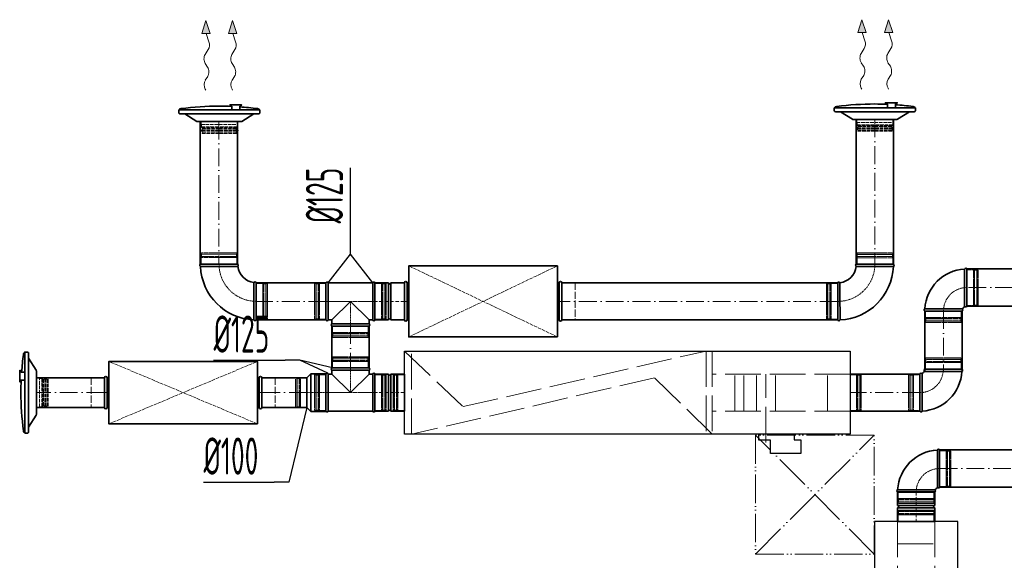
# Model space of a CAD drawing. Header units: millimetres. Extents: x 7400 to 85045, y 24168 to 123018.
# Tile 14 of 79: x 49070 to 52384, y 27292 to 29111. Entities that reach past the tile are written whole.
import ezdxf

# ---------------------------------------------------------------- set-up
doc = ezdxf.new("R2010")
doc.units = ezdxf.units.MM
for name, pattern in [('ACAD_ISO02W100', [15, 12, -3]), ('ACAD_ISO05W100', [33, 24, -3, 0, -3, 0, -3]), ('ACAD_ISO10W100', [18, 12, -3, 0, -3]), ('phl_thick', [0])]:
    doc.linetypes.add(name, pattern=pattern)
for name, color, linetype, lineweight in [('VZT_01 SUP (PŘÍVOD) - OBRYS', 5, 'Continuous', 35), ('VZT_02 SUP (PŘÍVOD) - OSA', 5, 'ACAD_ISO10W100', 5), ('VZT_05 ETA (ODVOD) - OBRYS', 6, 'Continuous', 35), ('VZT_06 ETA (ODVOD) - OSA', 6, 'ACAD_ISO10W100', 5), ('VZT_21 ZAŘÍZENÍ - OBRYS', 1, 'Continuous', 30), ('VZT_22 ZAŘÍZENÍ - DETAIL', 8, 'Continuous', 5), ('VZT_30 DISTRIBUČNÍ PRVKY - OBRYS', 1, 'Continuous', 35), ('VZT_35 TLUMIČE HLUKU - OBRYS', 1, 'Continuous', 35), ('VZT_36 TLUMIČE HLUKU - OSA', 1, 'ACAD_ISO10W100', 5), ('VZT_37 TLUMIČE HLUKU - DETAIL', 8, 'ACAD_ISO02W100', 5), ('VZT_60_KOTY - DIMENZE', 7, 'Continuous', 5), ('VZT_POŽADAVKY NA STAVBU - PODHLEDY', 4, 'ACAD_ISO05W100', 5)]:
    doc.layers.add(name, color=color, linetype=linetype, lineweight=lineweight)
for name, color, linetype, lineweight, plot in [('VZT_03 SUP (PŘÍVOD) - NETISK', 8, 'ACAD_ISO02W100', 5, False), ('VZT_07 ETA (ODVOD) - NETISK', 8, 'ACAD_ISO02W100', 5, False), ('VZT_34 DISTRIBUČNÍ PRVKY - NETISK', 8, 'ACAD_ISO02W100', 5, False), ('VZT_39 TLUMIČE HLUKU - NETISK', 8, 'ACAD_ISO02W100', 5, False)]:
    doc.layers.add(name, color=color, linetype=linetype, lineweight=lineweight, plot=plot)
doc.styles.add('EVORA_125', font='isocp.shx', dxfattribs={"width": 0.6, "height": 125})

msp = doc.modelspace()

# ---------------------------------------------------------------- linework, layer by layer
at = {"color": 0, "lineweight": 13}
for p, q in [((49696.5, 29107.6), (49683.1, 29064.5)), ((49711, 29064.8), (49696.5, 29107.6)), ((49786.5, 29107.6), (49773.1, 29064.5)), ((49801, 29064.8), (49786.5, 29107.6)), ((51904.4, 29110.8), (51891, 29067.6)), ((51918.9, 29068), (51904.4, 29110.8)), ((51994.4, 29110.8), (51981, 29067.6)), ((52008.9, 29068), (51994.4, 29110.8)), ((49683.1, 29064.5), (49697, 29064.6)), ((49711, 29064.8), (49697, 29064.6)), ((49697, 29064.6), (49706.8, 29036)), ((49773.1, 29064.5), (49787, 29064.6)), ((49801, 29064.8), (49787, 29064.6)), ((49787, 29064.6), (49796.8, 29036)), ((51891, 29067.6), (51905, 29067.8)), ((51918.9, 29068), (51905, 29067.8)), ((51905, 29067.8), (51914.7, 29039.2)), ((51981, 29067.6), (51995, 29067.8)), ((52008.9, 29068), (51995, 29067.8)), ((51995, 29067.8), (52004.7, 29039.2)), ((49704.5, 29010.6), (49694.1, 28994.1)), ((49794.5, 29010.6), (49784.1, 28994.1)), ((51912.4, 29013.7), (51902, 28997.2)), ((52002.4, 29013.7), (51992, 28997.2)), ((51902.4, 28966.2), (51910.4, 28954.3)), ((51992.4, 28966.2), (52000.4, 28954.3)), ((49694.5, 28963.1), (49702.5, 28951.2)), ((49784.5, 28963.1), (49792.5, 28951.2)), ((49702.9, 28920.2), (49694.7, 28907.2)), ((49792.9, 28920.2), (49784.7, 28907.2)), ((51910.8, 28923.3), (51902.6, 28910.4)), ((52000.8, 28923.3), (51992.6, 28910.4))]:
    msp.add_line(p, q, dxfattribs=at)
at = {"lineweight": 13}
for p, q in [((49694.6, 28877.1), (49696.5, 28874)), ((49784.6, 28877.1), (49786.5, 28874)), ((51902.5, 28880.2), (51904.4, 28877.2)), ((51992.5, 28880.2), (51994.4, 28877.2))]:
    msp.add_line(p, q, dxfattribs=at)
at = {"color": 0, "lineweight": 13}
for centre, start_param, end_param in [((49695, 29026), 3.908129, 5.191299), ((49785, 29026), 3.908129, 5.191299), ((51902.9, 29029.1), 3.908129, 5.191299), ((51992.9, 29029.1), 3.908129, 5.191299), ((49703.6, 28978.7), 0.766537, 2.375056), ((49793.6, 28978.7), 0.766537, 2.375056), ((51911.5, 28981.9), 0.766537, 2.375056), ((52001.5, 28981.9), 0.766537, 2.375056), ((49693.4, 28935.6), 3.908129, 5.516649), ((49783.4, 28935.6), 3.908129, 5.516649), ((51901.3, 28938.7), 3.908129, 5.516649), ((51991.3, 28938.7), 3.908129, 5.516649), ((49704.3, 28891.9), 0.766537, 2.320574), ((49794.3, 28891.9), 0.766537, 2.320574), ((51912.2, 28895), 0.766537, 2.320574), ((52002.2, 28895), 0.766537, 2.320574)]:
    msp.add_ellipse(centre, major_axis=(-0.3, 21.5), ratio=0.625, start_param=start_param, end_param=end_param, dxfattribs=at)
for points in [[(49711, 29064.8), (49683.1, 29064.5), (49696.5, 29107.6)], [(49801, 29064.8), (49773.1, 29064.5), (49786.5, 29107.6)], [(51918.9, 29068), (51891, 29067.6), (51904.4, 29110.8)], [(52008.9, 29068), (51981, 29067.6), (51994.4, 29110.8)]]:
    msp.add_solid(points, dxfattribs=at)
at = {"layer": 'VZT_01 SUP (PŘÍVOD) - OBRYS'}
for p, q in [((49803.3, 28288.4), (49678.3, 28288.4)), ((51885.7, 28288), (52010.7, 28288)), ((52250.3, 28147), (52250.3, 28272)), ((52258, 28147), (52258, 28272)), ((49865.8, 28100.9), (49865.8, 28225.9)), ((50100.6, 28100.5), (50100.6, 28225.5)), ((50108.3, 28100.5), (50108.3, 28225.5)), ((50108.3, 28225.5), (50258, 28225.5)), ((50258, 28100.5), (50258, 28225.5)), ((50265.6, 28225.5), (50265.6, 28100.5)), ((50311.1, 28225.5), (50265.6, 28225.5)), ((50265.6, 28225.5), (50265.6, 28100.5)), ((50311.1, 28225.5), (50311.1, 28100.5)), ((50319.1, 28225.5), (50319.1, 28100.5)), ((50364.6, 28225.5), (50319.1, 28225.5)), ((50364.6, 28225.5), (50364.6, 28100.5)), ((51823.2, 28100.5), (51823.2, 28225.5)), ((50120.6, 28100.5), (50183.1, 28163)), ((50183.1, 28163), (50245.6, 28100.5)), ((52241.5, 28138.2), (52116.5, 28138.2)), ((52241.5, 28130.5), (52116.5, 28130.5)), ((50108.3, 28100.5), (50120.6, 28100.5)), ((50120.6, 28087.7), (50120.6, 28100.5)), ((50245.6, 28087.7), (50120.6, 28087.7)), ((50245.6, 28080), (50120.6, 28080)), ((50245.6, 28087.7), (50245.6, 28100.5)), ((50245.6, 28100.5), (50258, 28100.5)), ((50311.1, 28100.5), (50265.6, 28100.5)), ((50364.6, 28100.5), (50319.1, 28100.5)), ((50245.6, 27939), (50120.6, 27939)), ((50036.6, 27906), (50050.1, 27919.5)), ((50036.6, 27906), (50036.6, 27806)), ((50050.1, 27919.5), (50050.1, 27792.5)), ((50100.6, 27919.5), (50050.1, 27919.5)), ((50100.6, 27919.5), (50100.6, 27792.5)), ((50100.6, 27918.5), (50100.6, 27793.5)), ((50108.3, 27918.5), (50108.3, 27793.5)), ((50108.3, 27918.5), (50120.6, 27918.5)), ((50245.6, 27931.3), (50120.6, 27931.3)), ((50120.6, 27931.3), (50120.6, 27918.5)), ((50120.6, 27918.5), (50183.1, 27856)), ((50183.1, 27856), (50245.6, 27918.5)), ((50245.6, 27931.3), (50245.6, 27918.5)), ((50245.6, 27918.5), (50258, 27918.5)), ((50258, 27918.5), (50258, 27793.5)), ((50265.6, 27793.5), (50265.6, 27918.5)), ((50265.6, 27918.5), (50265.6, 27793.5)), ((50311.1, 27918.5), (50265.6, 27918.5)), ((50311.1, 27918.5), (50311.1, 27793.5)), ((50319.1, 27918.5), (50319.1, 27793.5)), ((50364.6, 27918.5), (50319.1, 27918.5)), ((50364.6, 27918.5), (50364.6, 27793.5)), ((52099.7, 27918.5), (52099.7, 27793.5)), ((52107.3, 27918.5), (52107.3, 27793.5)), ((52116.2, 27935), (52241.2, 27935)), ((52116.2, 27927.3), (52241.2, 27927.3)), ((50036.6, 27806), (50050.1, 27792.5)), ((50100.6, 27792.5), (50050.1, 27792.5)), ((50108.3, 27793.5), (50258, 27793.5)), ((50311.1, 27793.5), (50265.6, 27793.5)), ((50364.6, 27793.5), (50319.1, 27793.5))]:
    msp.add_line(p, q, dxfattribs=at)
for points in [[(49677.7, 28288.4), (49677.7, 28768)], [(49802.7, 28288.4), (49802.7, 28768)], [(51885.7, 28288), (51885.7, 28775.2)], [(52010.7, 28288), (52010.7, 28775.2)], [(52258, 28272), (54755.7, 28272)], [(49865.8, 28225.5), (50102.4, 28225.5)], [(50894.6, 28225.5), (51823.2, 28225.5)], [(52258, 28147), (54755.7, 28147)], [(52116.5, 27928.1), (52116.5, 28130.5)], [(52241.5, 27928.1), (52241.5, 28130.5)], [(49865.8, 28100.5), (50102.4, 28100.5)], [(50120.6, 27939), (50120.6, 28080)], [(50245.6, 27939), (50245.6, 28080)], [(50894.6, 28100.5), (51823.2, 28100.5)], [(49126, 27906), (49355, 27906)], [(49885, 27906), (50036.6, 27906)], [(51864.6, 27918.5), (52099.7, 27918.5)], [(49126, 27806), (49355, 27806)], [(49885, 27806), (50036.6, 27806)], [(51864.6, 27793.5), (52099.7, 27793.5)]]:
    msp.add_lwpolyline(points, dxfattribs=at)
for centre, radius, start, end in [((49680, 28284.5), 4.17, 113.4678, 248.8928), ((49865.8, 28288.4), 187.5, 182.3607, 267.6393), ((49801.6, 28284.5), 4.17, 300.2981, 66.5322), ((49865.8, 28288.4), 62.5, 186.8302, 263.1698), ((51823.2, 28288), 62.5, 276.8302, 353.1698), ((51823.2, 28288), 187.5, 272.3607, 357.6393), ((51887.3, 28284.2), 4.17, 113.4678, 239.7019), ((52009, 28284.2), 4.17, 291.1072, 66.5322), ((52258, 28130.5), 141.5, 93.1369, 176.8631), ((52254.1, 28270.4), 4.17, 23.4678, 159.6691), ((49862, 28224.2), 4.17, 23.4678, 149.7019), ((50104.5, 28223.8), 4.17, 23.4678, 156.5322), ((50261.8, 28223.8), 4.17, 23.4678, 156.5322), ((50315.1, 28225.5), 4, 180, 0), ((51827, 28223.8), 4.17, 30.2981, 156.5322), ((52118.1, 28134.3), 4.17, 110.3309, 246.5322), ((52239.8, 28134.3), 4.17, 293.4678, 66.5322), ((52258, 28130.5), 16.5, 113.8093, 156.1907), ((52254.1, 28148.7), 4.17, 203.4678, 336.5322), ((50315.1, 28100.5), 4, 0, 180), ((49862, 28102.5), 4.17, 201.1072, 336.5322), ((50104.5, 28102.2), 4.17, 203.4678, 336.5322), ((50122.3, 28083.8), 4.17, 113.4678, 246.5322), ((50244, 28083.8), 4.17, 293.4678, 66.5322), ((50261.8, 28102.2), 4.17, 203.4678, 336.5322), ((51827, 28102.2), 4.17, 203.4678, 338.8928), ((50122.3, 27935.2), 4.17, 113.4678, 246.5322), ((50244, 27935.2), 4.17, 293.4678, 66.5322), ((50104.5, 27916.8), 4.17, 23.4678, 156.5322), ((50261.8, 27916.8), 4.17, 23.4678, 156.5322), ((50315.1, 27918.5), 4, 180, 0), ((52103.5, 27916.8), 4.17, 23.4678, 156.5322), ((52099.7, 27935), 16.5, 293.8093, 336.1907), ((52099.7, 27935), 141.5, 273.1369, 356.8631), ((52117.8, 27931.2), 4.17, 113.4678, 246.5322), ((52239.5, 27931.2), 4.17, 290.3309, 66.5322), ((50104.5, 27795.2), 4.17, 203.4678, 336.5322), ((50261.8, 27795.2), 4.17, 203.4678, 336.5322), ((50315.1, 27793.5), 4, 0, 180), ((52103.5, 27795.2), 4.17, 203.4678, 339.6691)]:
    msp.add_arc(centre, radius, start, end, dxfattribs=at)
for points, knots in [([(49803.7, 28280.9), (49803.7, 28280.9), (49802.2, 28280.9), (49796, 28280.9), (49791.5, 28280.9), (49780.2, 28280.8), (49773.4, 28280.8), (49758.3, 28280.7), (49750.3, 28280.7), (49733.9, 28280.7), (49725.8, 28280.7), (49710.6, 28280.7), (49703.7, 28280.7), (49691.9, 28280.7), (49687.1, 28280.7), (49680.5, 28280.7), (49678.7, 28280.7), (49678.5, 28280.7), (49678.4, 28280.7), (49678.4, 28280.7)], [0, 0, 0, 0, 24.235852, 24.235852, 48.531845, 48.531845, 73.024415, 73.024415, 97.570898, 97.570898, 122.078339, 122.078339, 146.53579, 146.53579, 170.957495, 170.957495, 195.359468, 195.359468, 197.168246, 197.168246, 197.168246, 197.168246]), ([(51885.2, 28280.6), (51885.2, 28280.6), (51886.8, 28280.6), (51892.9, 28280.5), (51897.4, 28280.5), (51908.8, 28280.4), (51915.6, 28280.4), (51930.6, 28280.4), (51938.7, 28280.4), (51955, 28280.3), (51963.2, 28280.3), (51978.4, 28280.3), (51985.3, 28280.3), (51997.1, 28280.3), (52001.8, 28280.3), (52008.4, 28280.3), (52010.2, 28280.3), (52010.5, 28280.3), (52010.5, 28280.3), (52010.5, 28280.3)], [0, 0, 0, 0, 24.235852, 24.235852, 48.531845, 48.531845, 73.024415, 73.024415, 97.570898, 97.570898, 122.078339, 122.078339, 146.53579, 146.53579, 170.957495, 170.957495, 195.359468, 195.359468, 197.168246, 197.168246, 197.168246, 197.168246]), ([(49858.4, 28226.3), (49858.4, 28226.3), (49858.4, 28226.3), (49858.4, 28226), (49858.4, 28225.6), (49858.3, 28224.6), (49858.3, 28223.8), (49858.3, 28220.6), (49858.3, 28217.5), (49858.3, 28208.6), (49858.2, 28202.4), (49858.2, 28188.3), (49858.2, 28180.5), (49858.1, 28164.3), (49858.1, 28156), (49858.1, 28140.2), (49858.1, 28132.7), (49858.1, 28119.5), (49858.1, 28113.9), (49858.1, 28107), (49858.1, 28104.8), (49858.1, 28101.8), (49858.1, 28101), (49858.1, 28101)], [197.067977, 197.067977, 197.067977, 197.067977, 201.792196, 201.792196, 209.190204, 209.190204, 218.040239, 218.040239, 237.760854, 237.760854, 262.206108, 262.206108, 286.831239, 286.831239, 311.323072, 311.323072, 335.946087, 335.946087, 360.704397, 360.704397, 377.088273, 377.088273, 394.105327, 394.105327, 394.105327, 394.105327]), ([(51830.6, 28226), (51830.6, 28226), (51830.6, 28225.9), (51830.6, 28225.6), (51830.6, 28225.3), (51830.6, 28224.2), (51830.6, 28223.4), (51830.6, 28220.3), (51830.7, 28217.1), (51830.7, 28208.2), (51830.7, 28202), (51830.8, 28187.9), (51830.8, 28180.1), (51830.8, 28163.9), (51830.8, 28155.7), (51830.9, 28139.8), (51830.9, 28132.3), (51830.9, 28119.1), (51830.9, 28113.6), (51830.9, 28106.6), (51830.9, 28104.4), (51830.9, 28101.4), (51830.9, 28100.7), (51830.9, 28100.7)], [197.067977, 197.067977, 197.067977, 197.067977, 201.792196, 201.792196, 209.190204, 209.190204, 218.040239, 218.040239, 237.760854, 237.760854, 262.206108, 262.206108, 286.831239, 286.831239, 311.323072, 311.323072, 335.946087, 335.946087, 360.704397, 360.704397, 377.088273, 377.088273, 394.105327, 394.105327, 394.105327, 394.105327])]:
    msp.add_open_spline(points, degree=3, knots=knots, dxfattribs=at)
at = {"layer": 'VZT_02 SUP (PŘÍVOD) - OSA', "ltscale": 5}
for points in [[(49740.2, 28768), (49740.2, 28288.4)], [(51948.2, 28775.2), (51948.2, 28288)], [(54755.7, 28209.5), (52258, 28209.5)], [(50102.4, 28163), (49865.8, 28163)], [(51823.2, 28163), (50894.6, 28163)], [(52179, 28130.5), (52179, 27928.1)], [(50183.1, 28080), (50183.1, 27939)], [(49355, 27856), (49126, 27856)], [(50036.6, 27856), (49885, 27856)], [(52099.7, 27856), (51864.6, 27856)]]:
    msp.add_lwpolyline(points, dxfattribs=at)
at = {"layer": 'VZT_02 SUP (PŘÍVOD) - OSA', "ltscale": 0.3}
for points in [[(49740.8, 28288.4), (49740.8, 28288.4, 0.414214), (49865.8, 28163.4), (49865.8, 28163.4)], [(51948.2, 28288), (51948.2, 28288, -0.414214), (51823.2, 28163), (51823.2, 28163)], [(52258, 28209.5), (52258, 28209.5, 0.414214), (52179, 28130.5), (52179, 28130.5)], [(52099.7, 27856), (52099.7, 27856, 0.414214), (52178.7, 27935), (52178.7, 27935)]]:
    msp.add_lwpolyline(points, format="xyb", dxfattribs=at)
for points in [[(50183.1, 28080), (50183.1, 28163)], [(50183.1, 27939), (50183.1, 27856)], [(50100.6, 27856), (50036.6, 27856)]]:
    msp.add_lwpolyline(points, dxfattribs=at)
at = {"layer": 'VZT_02 SUP (PŘÍVOD) - OSA'}
for points in [[(50364.6, 28163), (50265.6, 28163)], [(50364.6, 27856), (50265.6, 27856)]]:
    msp.add_lwpolyline(points, dxfattribs=at)
at = {"layer": 'VZT_03 SUP (PŘÍVOD) - NETISK', "ltscale": 0.4}
for p, q in [((49801.8, 28321.9), (49679.8, 28321.9)), ((49679.8, 28321.4), (49679.8, 28321.9)), ((49801.8, 28321.4), (49679.8, 28321.4)), ((49801.8, 28314.4), (49679.8, 28314.4)), ((49679.8, 28313.9), (49679.8, 28314.4)), ((49801.8, 28313.9), (49679.8, 28313.9)), ((49800.8, 28326.4), (49680.8, 28326.4)), ((49680.8, 28322.4), (49680.8, 28326.4)), ((49800.8, 28322.4), (49680.8, 28322.4)), ((49800.8, 28310.4), (49680.8, 28310.4)), ((49680.8, 28288.4), (49680.8, 28310.4)), ((49681.8, 28321.9), (49681.8, 28322.4)), ((49681.8, 28314.4), (49681.8, 28321.4)), ((49681.8, 28310.4), (49681.8, 28313.9)), ((49799.8, 28321.9), (49799.8, 28322.4)), ((49799.8, 28314.4), (49799.8, 28321.4)), ((49799.8, 28310.4), (49799.8, 28313.9)), ((49800.8, 28322.4), (49800.8, 28326.4)), ((49800.8, 28288.4), (49800.8, 28310.4)), ((49801.8, 28321.4), (49801.8, 28321.9)), ((49801.8, 28313.9), (49801.8, 28314.4)), ((51887.2, 28321.5), (52009.2, 28321.5)), ((51887.2, 28321), (51887.2, 28321.5)), ((51887.2, 28321), (52009.2, 28321)), ((51887.2, 28314), (52009.2, 28314)), ((51887.2, 28313.5), (51887.2, 28314)), ((51887.2, 28313.5), (52009.2, 28313.5)), ((51888.2, 28326), (52008.2, 28326)), ((51888.2, 28322), (51888.2, 28326)), ((51888.2, 28322), (52008.2, 28322)), ((51888.2, 28310), (52008.2, 28310)), ((51888.2, 28288), (51888.2, 28310)), ((51889.2, 28321.5), (51889.2, 28322)), ((51889.2, 28314), (51889.2, 28321)), ((51889.2, 28310), (51889.2, 28313.5)), ((52007.2, 28321.5), (52007.2, 28322)), ((52007.2, 28314), (52007.2, 28321)), ((52007.2, 28310), (52007.2, 28313.5)), ((52008.2, 28322), (52008.2, 28326)), ((52008.2, 28288), (52008.2, 28310)), ((52009.2, 28321), (52009.2, 28321.5)), ((52009.2, 28313.5), (52009.2, 28314)), ((52280, 28269.5), (52258, 28269.5)), ((52280, 28149.5), (52280, 28269.5)), ((52283.5, 28148.5), (52283.5, 28270.5)), ((52284, 28270.5), (52283.5, 28270.5)), ((52284, 28148.5), (52284, 28270.5)), ((52291, 28148.5), (52291, 28270.5)), ((52291.5, 28270.5), (52291, 28270.5)), ((52291.5, 28148.5), (52291.5, 28270.5)), ((52292, 28149.5), (52292, 28269.5)), ((52296, 28269.5), (52292, 28269.5)), ((52296, 28149.5), (52296, 28269.5)), ((52283.5, 28268.5), (52280, 28268.5)), ((52291, 28268.5), (52284, 28268.5)), ((52292, 28268.5), (52291.5, 28268.5)), ((49865.8, 28223.4), (49887.8, 28223.4)), ((49887.8, 28103.4), (49887.8, 28223.4)), ((49887.8, 28222.4), (49891.3, 28222.4)), ((49891.3, 28102.4), (49891.3, 28224.4)), ((49891.3, 28224.4), (49891.8, 28224.4)), ((49891.8, 28102.4), (49891.8, 28224.4)), ((49891.8, 28222.4), (49898.8, 28222.4)), ((49898.8, 28102.4), (49898.8, 28224.4)), ((49898.8, 28224.4), (49899.3, 28224.4)), ((49899.3, 28102.4), (49899.3, 28224.4)), ((49899.3, 28222.4), (49899.8, 28222.4)), ((49899.8, 28103.4), (49899.8, 28223.4)), ((49899.8, 28223.4), (49903.8, 28223.4)), ((49903.8, 28103.4), (49903.8, 28223.4)), ((50062.6, 28103), (50062.6, 28223)), ((50066.6, 28223), (50062.6, 28223)), ((50066.6, 28103), (50066.6, 28223)), ((50067.1, 28222), (50066.6, 28222)), ((50067.1, 28102), (50067.1, 28224)), ((50067.6, 28224), (50067.1, 28224)), ((50067.6, 28102), (50067.6, 28224)), ((50074.6, 28222), (50067.6, 28222)), ((50074.6, 28102), (50074.6, 28224)), ((50075.1, 28224), (50074.6, 28224)), ((50075.1, 28102), (50075.1, 28224)), ((50078.6, 28222), (50075.1, 28222)), ((50078.6, 28103), (50078.6, 28223)), ((50100.6, 28223), (50078.6, 28223)), ((50287.6, 28223), (50265.6, 28223)), ((50287.6, 28103), (50287.6, 28223)), ((50291.1, 28222), (50287.6, 28222)), ((50291.1, 28102), (50291.1, 28224)), ((50291.6, 28224), (50291.1, 28224)), ((50291.6, 28102), (50291.6, 28224)), ((50298.6, 28222), (50291.6, 28222)), ((50298.6, 28102), (50298.6, 28224)), ((50299.1, 28224), (50298.6, 28224)), ((50299.1, 28102), (50299.1, 28224)), ((50299.6, 28222), (50299.1, 28222)), ((50299.6, 28103), (50299.6, 28223)), ((50303.6, 28223), (50299.6, 28223)), ((50303.6, 28103), (50303.6, 28223)), ((51785.2, 28103), (51785.2, 28223)), ((51789.2, 28223), (51785.2, 28223)), ((51789.2, 28103), (51789.2, 28223)), ((51789.7, 28222), (51789.2, 28222)), ((51789.7, 28102), (51789.7, 28224)), ((51790.2, 28224), (51789.7, 28224)), ((51790.2, 28102), (51790.2, 28224)), ((51797.2, 28222), (51790.2, 28222)), ((51797.2, 28102), (51797.2, 28224)), ((51797.7, 28224), (51797.2, 28224)), ((51797.7, 28102), (51797.7, 28224)), ((51801.2, 28222), (51797.7, 28222)), ((51801.2, 28103), (51801.2, 28223)), ((51823.2, 28223), (51801.2, 28223)), ((52280, 28149.5), (52258, 28149.5)), ((52283.5, 28150.5), (52280, 28150.5)), ((52284, 28148.5), (52283.5, 28148.5)), ((52291, 28150.5), (52284, 28150.5)), ((52291.5, 28148.5), (52291, 28148.5)), ((52292, 28150.5), (52291.5, 28150.5)), ((52296, 28149.5), (52292, 28149.5)), ((49865.8, 28103.4), (49887.8, 28103.4)), ((49887.8, 28104.4), (49891.3, 28104.4)), ((49891.8, 28104.4), (49898.8, 28104.4)), ((49899.3, 28104.4), (49899.8, 28104.4)), ((49899.8, 28103.4), (49903.8, 28103.4)), ((50066.6, 28103), (50062.6, 28103)), ((50067.1, 28104), (50066.6, 28104)), ((50074.6, 28104), (50067.6, 28104)), ((50078.6, 28104), (50075.1, 28104)), ((50100.6, 28103), (50078.6, 28103)), ((50287.6, 28103), (50265.6, 28103)), ((50291.1, 28104), (50287.6, 28104)), ((50298.6, 28104), (50291.6, 28104)), ((50299.6, 28104), (50299.1, 28104)), ((50303.6, 28103), (50299.6, 28103)), ((51789.2, 28103), (51785.2, 28103)), ((51789.7, 28104), (51789.2, 28104)), ((51797.2, 28104), (51790.2, 28104)), ((51801.2, 28104), (51797.7, 28104)), ((51823.2, 28103), (51801.2, 28103)), ((52240, 28105), (52118, 28105)), ((52118, 28105), (52118, 28104.5)), ((52240, 28104.5), (52118, 28104.5)), ((52119, 28130.5), (52119, 28108.5)), ((52239, 28108.5), (52119, 28108.5)), ((52120, 28108.5), (52120, 28105)), ((52120, 28104.5), (52120, 28097.5)), ((52238, 28108.5), (52238, 28105)), ((52238, 28104.5), (52238, 28097.5)), ((52239, 28130.5), (52239, 28108.5)), ((52240, 28105), (52240, 28104.5)), ((49891.3, 28102.4), (49891.8, 28102.4)), ((49898.8, 28102.4), (49899.3, 28102.4)), ((50067.6, 28102), (50067.1, 28102)), ((50075.1, 28102), (50074.6, 28102)), ((50123.1, 28080), (50123.1, 28058)), ((50243.1, 28080), (50243.1, 28058)), ((50291.6, 28102), (50291.1, 28102)), ((50299.1, 28102), (50298.6, 28102)), ((51790.2, 28102), (51789.7, 28102)), ((51797.7, 28102), (51797.2, 28102)), ((52240, 28097.5), (52118, 28097.5)), ((52118, 28097.5), (52118, 28097)), ((52240, 28097), (52118, 28097)), ((52239, 28096.5), (52119, 28096.5)), ((52119, 28096.5), (52119, 28092.5)), ((52239, 28092.5), (52119, 28092.5)), ((52120, 28097), (52120, 28096.5)), ((52238, 28097), (52238, 28096.5)), ((52239, 28096.5), (52239, 28092.5)), ((52240, 28097.5), (52240, 28097)), ((50244.1, 28054.5), (50122.1, 28054.5)), ((50122.1, 28054.5), (50122.1, 28054)), ((50244.1, 28054), (50122.1, 28054)), ((50244.1, 28047), (50122.1, 28047)), ((50122.1, 28047), (50122.1, 28046.5)), ((50244.1, 28046.5), (50122.1, 28046.5)), ((50243.1, 28058), (50123.1, 28058)), ((50243.1, 28046), (50123.1, 28046)), ((50123.1, 28046), (50123.1, 28042)), ((50243.1, 28042), (50123.1, 28042)), ((50124.1, 28058), (50124.1, 28054.5)), ((50124.1, 28054), (50124.1, 28047)), ((50124.1, 28046.5), (50124.1, 28046)), ((50242.1, 28058), (50242.1, 28054.5)), ((50242.1, 28054), (50242.1, 28047)), ((50242.1, 28046.5), (50242.1, 28046)), ((50243.1, 28046), (50243.1, 28042)), ((50244.1, 28054.5), (50244.1, 28054)), ((50244.1, 28047), (50244.1, 28046.5)), ((50244.1, 27972.5), (50122.1, 27972.5)), ((50122.1, 27972), (50122.1, 27972.5)), ((50244.1, 27972), (50122.1, 27972)), ((50243.1, 27977), (50123.1, 27977)), ((50123.1, 27973), (50123.1, 27977)), ((50243.1, 27973), (50123.1, 27973)), ((50124.1, 27972.5), (50124.1, 27973)), ((50124.1, 27965), (50124.1, 27972)), ((50242.1, 27972.5), (50242.1, 27973)), ((50242.1, 27965), (50242.1, 27972)), ((50243.1, 27973), (50243.1, 27977)), ((50244.1, 27972), (50244.1, 27972.5)), ((52118.7, 27973), (52238.7, 27973)), ((52118.7, 27969), (52118.7, 27973)), ((52238.7, 27969), (52238.7, 27973)), ((50244.1, 27965), (50122.1, 27965)), ((50122.1, 27964.5), (50122.1, 27965)), ((50244.1, 27964.5), (50122.1, 27964.5)), ((50243.1, 27961), (50123.1, 27961)), ((50123.1, 27939), (50123.1, 27961)), ((50124.1, 27961), (50124.1, 27964.5)), ((50242.1, 27961), (50242.1, 27964.5)), ((50243.1, 27939), (50243.1, 27961)), ((50244.1, 27964.5), (50244.1, 27965)), ((52117.7, 27968.5), (52239.7, 27968.5)), ((52117.7, 27968), (52117.7, 27968.5)), ((52117.7, 27968), (52239.7, 27968)), ((52117.7, 27961), (52239.7, 27961)), ((52117.7, 27960.5), (52117.7, 27961)), ((52117.7, 27960.5), (52239.7, 27960.5)), ((52118.7, 27969), (52238.7, 27969)), ((52118.7, 27957), (52238.7, 27957)), ((52118.7, 27935), (52118.7, 27957)), ((52119.7, 27968.5), (52119.7, 27969)), ((52119.7, 27961), (52119.7, 27968)), ((52119.7, 27957), (52119.7, 27960.5)), ((52237.7, 27968.5), (52237.7, 27969)), ((52237.7, 27961), (52237.7, 27968)), ((52237.7, 27957), (52237.7, 27960.5)), ((52238.7, 27935), (52238.7, 27957)), ((52239.7, 27968), (52239.7, 27968.5)), ((52239.7, 27960.5), (52239.7, 27961)), ((49998.6, 27807), (49998.6, 27905)), ((49998.6, 27905), (50002.6, 27905)), ((50002.6, 27807), (50002.6, 27905)), ((50003.1, 27806), (50003.1, 27906)), ((50003.1, 27906), (50003.6, 27906)), ((50003.6, 27806), (50003.6, 27906)), ((50010.6, 27806), (50010.6, 27906)), ((50010.6, 27906), (50011.1, 27906)), ((50011.1, 27806), (50011.1, 27906)), ((50014.6, 27807), (50014.6, 27905)), ((50014.6, 27905), (50036.6, 27905)), ((50062.6, 27916), (50062.6, 27796)), ((50066.6, 27916), (50062.6, 27916)), ((50066.6, 27916), (50066.6, 27796)), ((50067.1, 27915), (50066.6, 27915)), ((50067.1, 27917), (50067.1, 27795)), ((50067.6, 27917), (50067.1, 27917)), ((50067.6, 27917), (50067.6, 27795)), ((50074.6, 27915), (50067.6, 27915)), ((50074.6, 27917), (50074.6, 27795)), ((50075.1, 27917), (50074.6, 27917)), ((50075.1, 27917), (50075.1, 27795)), ((50078.6, 27915), (50075.1, 27915)), ((50078.6, 27916), (50078.6, 27796)), ((50100.6, 27916), (50078.6, 27916)), ((50287.6, 27916), (50265.6, 27916)), ((50287.6, 27916), (50287.6, 27796)), ((50291.1, 27915), (50287.6, 27915)), ((50291.1, 27917), (50291.1, 27795)), ((50291.6, 27917), (50291.1, 27917)), ((50291.6, 27917), (50291.6, 27795)), ((50298.6, 27915), (50291.6, 27915)), ((50298.6, 27917), (50298.6, 27795)), ((50299.1, 27917), (50298.6, 27917)), ((50299.1, 27917), (50299.1, 27795)), ((50299.6, 27915), (50299.1, 27915)), ((50299.6, 27916), (50299.6, 27796)), ((50303.6, 27916), (50299.6, 27916)), ((50303.6, 27916), (50303.6, 27796)), ((52061.7, 27916), (52061.7, 27796)), ((52061.7, 27916), (52065.7, 27916)), ((52065.7, 27916), (52065.7, 27796)), ((52065.7, 27915), (52066.2, 27915)), ((52066.2, 27917), (52066.2, 27795)), ((52066.2, 27917), (52066.7, 27917)), ((52066.7, 27917), (52066.7, 27795)), ((52066.7, 27915), (52073.7, 27915)), ((52073.7, 27917), (52073.7, 27795)), ((52073.7, 27917), (52074.2, 27917)), ((52074.2, 27917), (52074.2, 27795)), ((52074.2, 27915), (52077.7, 27915)), ((52077.7, 27916), (52077.7, 27796)), ((52077.7, 27916), (52099.7, 27916)), ((50002.6, 27904), (50003.1, 27904)), ((50003.6, 27904), (50010.6, 27904)), ((50011.1, 27904), (50014.6, 27904)), ((49998.6, 27807), (50002.6, 27807)), ((50002.6, 27808), (50003.1, 27808)), ((50003.1, 27806), (50003.6, 27806)), ((50003.6, 27808), (50010.6, 27808)), ((50010.6, 27806), (50011.1, 27806)), ((50011.1, 27808), (50014.6, 27808)), ((50014.6, 27807), (50036.6, 27807)), ((50066.6, 27796), (50062.6, 27796)), ((50067.1, 27797), (50066.6, 27797)), ((50067.6, 27795), (50067.1, 27795)), ((50074.6, 27797), (50067.6, 27797)), ((50075.1, 27795), (50074.6, 27795)), ((50078.6, 27797), (50075.1, 27797)), ((50100.6, 27796), (50078.6, 27796)), ((50287.6, 27796), (50265.6, 27796)), ((50291.1, 27797), (50287.6, 27797)), ((50291.6, 27795), (50291.1, 27795)), ((50298.6, 27797), (50291.6, 27797)), ((50299.1, 27795), (50298.6, 27795)), ((50299.6, 27797), (50299.1, 27797)), ((50303.6, 27796), (50299.6, 27796)), ((52061.7, 27796), (52065.7, 27796)), ((52065.7, 27797), (52066.2, 27797)), ((52066.2, 27795), (52066.7, 27795)), ((52066.7, 27797), (52073.7, 27797)), ((52073.7, 27795), (52074.2, 27795)), ((52074.2, 27797), (52077.7, 27797)), ((52077.7, 27796), (52099.7, 27796))]:
    msp.add_line(p, q, dxfattribs=at)
for points in [[(50100.6, 28163), (50265.6, 28163)], [(50100.6, 27856), (50265.6, 27856)]]:
    msp.add_lwpolyline(points, dxfattribs=at)
at = {"layer": 'VZT_05 ETA (ODVOD) - OBRYS'}
for p, q in [((52158.5, 27538), (52158.5, 27663)), ((52166.2, 27538), (52166.2, 27663)), ((52149.7, 27529.2), (52024.7, 27529.2)), ((52149.7, 27521.9), (52024.7, 27521.9)), ((52024.7, 27521.9), (52024.7, 27476.4)), ((52149.7, 27521.5), (52024.7, 27521.5)), ((52149.7, 27521.9), (52149.7, 27476.4)), ((52149.7, 27476.4), (52024.7, 27476.4)), ((52149.7, 27468.4), (52024.7, 27468.4)), ((52024.7, 27468.4), (52024.7, 27422.9)), ((52149.7, 27468.4), (52149.7, 27422.9)), ((52149.7, 27422.9), (52024.7, 27422.9))]:
    msp.add_line(p, q, dxfattribs=at)
at = {"layer": 'VZT_05 ETA (ODVOD) - OBRYS', "elevation": 0}
for points in [[(54916.2, 27663), (52166.2, 27663)], [(54916.2, 27538), (52166.2, 27538)]]:
    msp.add_lwpolyline(points, dxfattribs=at)
at = {"layer": 'VZT_05 ETA (ODVOD) - OBRYS'}
for centre, radius, start, end in [((52166.2, 27521.5), 141.5, 93.1369, 176.8631), ((52162.4, 27661.3), 4.17, 23.4678, 159.6691), ((52026.4, 27525.3), 4.17, 110.3309, 246.5322), ((52148, 27525.3), 4.17, 293.4678, 66.5322), ((52166.2, 27521.5), 16.5, 113.8093, 156.1907), ((52162.4, 27539.7), 4.17, 203.4678, 336.5322), ((52024.7, 27472.4), 4, 270, 90), ((52149.7, 27472.4), 4, 90, 270)]:
    msp.add_arc(centre, radius, start, end, dxfattribs=at)
at = {"layer": 'VZT_06 ETA (ODVOD) - OSA', "ltscale": 0.3}
msp.add_lwpolyline([(52166.2, 27600.5), (52166.2, 27600.5, 0.414214), (52087.2, 27521.5), (52087.2, 27521.5)], format="xyb", dxfattribs=at)
at = {"layer": 'VZT_06 ETA (ODVOD) - OSA', "ltscale": 5, "elevation": 0}
msp.add_lwpolyline([(52166.2, 27600.5), (54916.2, 27600.5)], dxfattribs=at)
at = {"layer": 'VZT_06 ETA (ODVOD) - OSA'}
msp.add_lwpolyline([(52087.2, 27521.9), (52087.2, 27422.9)], dxfattribs=at)
at = {"layer": 'VZT_07 ETA (ODVOD) - NETISK', "ltscale": 0.4}
for p, q in [((50326.6, 27916), (50326.6, 27796)), ((50330.6, 27916), (50326.6, 27916)), ((50330.6, 27916), (50330.6, 27796)), ((50331.1, 27915), (50330.6, 27915)), ((50331.1, 27917), (50331.1, 27795)), ((50331.6, 27917), (50331.1, 27917)), ((50331.6, 27917), (50331.6, 27795)), ((50338.6, 27915), (50331.6, 27915)), ((50338.6, 27917), (50338.6, 27795)), ((50339.1, 27917), (50338.6, 27917)), ((50339.1, 27917), (50339.1, 27795)), ((50342.6, 27915), (50339.1, 27915)), ((50342.6, 27916), (50342.6, 27796)), ((50364.6, 27916), (50342.6, 27916)), ((51864.6, 27916), (51886.6, 27916)), ((51886.6, 27916), (51886.6, 27796)), ((51886.6, 27915), (51890.1, 27915)), ((51890.1, 27917), (51890.1, 27795)), ((51890.1, 27917), (51890.6, 27917)), ((51890.6, 27917), (51890.6, 27795)), ((51890.6, 27915), (51897.6, 27915)), ((51897.6, 27917), (51897.6, 27795)), ((51897.6, 27917), (51898.1, 27917)), ((51898.1, 27917), (51898.1, 27795)), ((51898.1, 27915), (51898.6, 27915)), ((51898.6, 27916), (51898.6, 27796)), ((51898.6, 27916), (51902.6, 27916)), ((51902.6, 27916), (51902.6, 27796)), ((50330.6, 27796), (50326.6, 27796)), ((50331.1, 27797), (50330.6, 27797)), ((50331.6, 27795), (50331.1, 27795)), ((50338.6, 27797), (50331.6, 27797)), ((50339.1, 27795), (50338.6, 27795)), ((50342.6, 27797), (50339.1, 27797)), ((50364.6, 27796), (50342.6, 27796)), ((51864.6, 27796), (51886.6, 27796)), ((51886.6, 27797), (51890.1, 27797)), ((51890.1, 27795), (51890.6, 27795)), ((51890.6, 27797), (51897.6, 27797)), ((51897.6, 27795), (51898.1, 27795)), ((51898.1, 27797), (51898.6, 27797)), ((51898.6, 27796), (51902.6, 27796)), ((52188.2, 27660.5), (52166.2, 27660.5)), ((52188.2, 27540.5), (52188.2, 27660.5)), ((52191.7, 27659.5), (52188.2, 27659.5)), ((52191.7, 27539.5), (52191.7, 27661.5)), ((52192.2, 27661.5), (52191.7, 27661.5)), ((52192.2, 27539.5), (52192.2, 27661.5)), ((52199.2, 27659.5), (52192.2, 27659.5)), ((52199.2, 27539.5), (52199.2, 27661.5)), ((52199.7, 27661.5), (52199.2, 27661.5)), ((52199.7, 27539.5), (52199.7, 27661.5)), ((52200.2, 27659.5), (52199.7, 27659.5)), ((52200.2, 27540.5), (52200.2, 27660.5)), ((52204.2, 27660.5), (52200.2, 27660.5)), ((52204.2, 27540.5), (52204.2, 27660.5)), ((52188.2, 27540.5), (52166.2, 27540.5)), ((52191.7, 27541.5), (52188.2, 27541.5)), ((52192.2, 27539.5), (52191.7, 27539.5)), ((52199.2, 27541.5), (52192.2, 27541.5)), ((52199.7, 27539.5), (52199.2, 27539.5)), ((52200.2, 27541.5), (52199.7, 27541.5)), ((52204.2, 27540.5), (52200.2, 27540.5)), ((52027.2, 27521.5), (52027.2, 27499.5)), ((52147.2, 27521.5), (52147.2, 27499.5)), ((52148.2, 27496), (52026.2, 27496)), ((52026.2, 27496), (52026.2, 27495.5)), ((52148.2, 27495.5), (52026.2, 27495.5)), ((52148.2, 27488.5), (52026.2, 27488.5)), ((52026.2, 27488.5), (52026.2, 27488)), ((52148.2, 27488), (52026.2, 27488)), ((52147.2, 27499.5), (52027.2, 27499.5)), ((52147.2, 27487.5), (52027.2, 27487.5)), ((52027.2, 27487.5), (52027.2, 27483.5)), ((52147.2, 27483.5), (52027.2, 27483.5)), ((52028.2, 27499.5), (52028.2, 27496)), ((52028.2, 27495.5), (52028.2, 27488.5)), ((52028.2, 27488), (52028.2, 27487.5)), ((52146.2, 27499.5), (52146.2, 27496)), ((52146.2, 27495.5), (52146.2, 27488.5)), ((52146.2, 27488), (52146.2, 27487.5)), ((52147.2, 27487.5), (52147.2, 27483.5)), ((52148.2, 27496), (52148.2, 27495.5)), ((52148.2, 27488.5), (52148.2, 27488)), ((52148.2, 27456.4), (52026.2, 27456.4)), ((52026.2, 27455.9), (52026.2, 27456.4)), ((52148.2, 27455.9), (52026.2, 27455.9)), ((52148.2, 27448.9), (52026.2, 27448.9)), ((52026.2, 27448.4), (52026.2, 27448.9)), ((52148.2, 27448.4), (52026.2, 27448.4)), ((52147.2, 27460.9), (52027.2, 27460.9)), ((52027.2, 27456.9), (52027.2, 27460.9)), ((52147.2, 27456.9), (52027.2, 27456.9)), ((52147.2, 27444.9), (52027.2, 27444.9)), ((52027.2, 27422.9), (52027.2, 27444.9)), ((52028.2, 27456.4), (52028.2, 27456.9)), ((52028.2, 27448.9), (52028.2, 27455.9)), ((52028.2, 27444.9), (52028.2, 27448.4)), ((52146.2, 27456.4), (52146.2, 27456.9)), ((52146.2, 27448.9), (52146.2, 27455.9)), ((52146.2, 27444.9), (52146.2, 27448.4)), ((52147.2, 27456.9), (52147.2, 27460.9)), ((52147.2, 27422.9), (52147.2, 27444.9)), ((52148.2, 27455.9), (52148.2, 27456.4)), ((52148.2, 27448.4), (52148.2, 27448.9))]:
    msp.add_line(p, q, dxfattribs=at)
at = {"layer": 'VZT_21 ZAŘÍZENÍ - OBRYS'}
for points in [[(50364.6, 27996), (51864.6, 27996), (51864.6, 27716), (50364.6, 27716)], [(52227.2, 25922.9), (52227.2, 27422.9), (51947.2, 27422.9), (51947.2, 25922.9)]]:
    msp.add_lwpolyline(points, close=True, dxfattribs=at)
msp.add_lwpolyline([(51676.3, 27716), (51676.3, 27697.4), (51698.8, 27697.4), (51698.8, 27650.8), (51597.2, 27650.8), (51597.2, 27696.2), (51557.2, 27696.2), (51557.2, 27716)], dxfattribs=at)
at = {"layer": 'VZT_22 ZAŘÍZENÍ - DETAIL', "linetype": 'ACAD_ISO02W100', "lineweight": 5, "ltscale": 10}
for points in [[(50364.6, 27996), (50562.1, 27808.8), (51380.3, 27996)], [(50388.6, 27716), (50388.6, 27996)], [(51380.3, 27996), (51380.3, 27716)], [(51400.9, 27996), (51400.9, 27716)], [(51400.9, 27716), (51206.2, 27906.1), (50388.6, 27716)], [(51864.6, 27918.5), (51400.9, 27918.5)], [(51476.4, 27793.5), (51476.4, 27918.5)], [(51507.1, 27793.5), (51507.1, 27918.5)], [(51550.2, 27793.5), (51550.2, 27918.5)], [(51581.1, 27688.4), (51581.1, 27918.5)], [(51613.5, 27793.5), (51613.5, 27918.5)], [(51789.2, 27793.5), (51789.2, 27918.5)], [(51864.6, 27793.5), (51400.9, 27793.5)], [(52024.7, 27422.9), (52024.7, 26959.1)], [(52149.7, 27422.9), (52149.7, 26959.1)], [(52024.7, 27347.4), (52149.7, 27347.4)]]:
    msp.add_lwpolyline(points, dxfattribs=at)
at = {"layer": 'VZT_30 DISTRIBUČNÍ PRVKY - OBRYS'}
for points in [[(49605, 28807), (49878, 28807), (49878, 28797.8, -0.414214), (49874.1, 28794), (49608.8, 28794, -0.414214), (49605, 28797.8), (49605, 28807)], [(49741.5, 28820, 0.0327), (49612.9, 28811.5), (49609.9, 28810.9, 0.36397), (49607.5, 28808), (49607.5, 28807)], [(49741.5, 28820, -0.010645), (49783.4, 28819, -0.010645)], [(49810.7, 28807), (49810.7, 28819.4, -0.267949), (49810.9, 28819.8), (49816.7, 28823.1, 0.267949), (49816.9, 28823.5), (49816.9, 28824.1), (49777.3, 28824.1), (49777.3, 28823.5, 0.267949), (49777.5, 28823.1), (49783.2, 28819.8, -0.267949), (49783.4, 28819.4), (49783.4, 28807)], [(49810.7, 28817.5, -0.015115), (49870, 28811.5), (49873, 28810.9, -0.36397), (49875.5, 28808), (49875.5, 28807)], [(51811.7, 28814.2), (52084.7, 28814.2), (52084.7, 28805, -0.414214), (52080.8, 28801.2), (51815.6, 28801.2, -0.414214), (51811.7, 28805), (51811.7, 28814.2)], [(51948.2, 28827.2, 0.0327), (51819.7, 28818.7), (51816.7, 28818.1, 0.36397), (51814.2, 28815.2), (51814.2, 28814.2)], [(52064.3, 28801.2), (52023.9, 28775.7, -0.141374), (52021.9, 28775.2), (51874.5, 28775.2, -0.141374), (51872.5, 28775.7), (51832.1, 28801.2)], [(51948.2, 28827.2, -0.010645), (51990.2, 28826.2, -0.010645)], [(52017.4, 28814.2), (52017.4, 28826.6, -0.267949), (52017.7, 28827), (52023.4, 28830.3, 0.267949), (52023.6, 28830.7), (52023.6, 28831.3), (51984, 28831.3), (51984, 28830.7, 0.267949), (51984.2, 28830.3), (51989.9, 28827, -0.267949), (51990.2, 28826.6), (51990.2, 28814.2)], [(52017.4, 28824.7, -0.015115), (52076.7, 28818.7), (52079.7, 28818.1, -0.36397), (52082.2, 28815.2), (52082.2, 28814.2)], [(49857.6, 28794), (49817.2, 28768.5, -0.141374), (49815.1, 28768), (49667.8, 28768, -0.141374), (49665.7, 28768.5), (49625.4, 28794)], [(49076.5, 27925.3, -0.015115), (49082.5, 27984.5), (49083, 27987.5, -0.36397), (49086, 27990), (49087, 27990)], [(49087, 27719.5), (49087, 27992.5), (49096.2, 27992.5, -0.414214), (49100, 27988.7), (49100, 27723.4, -0.414214), (49096.2, 27719.5), (49087, 27719.5)], [(49100, 27972.1), (49125.4, 27931.7, -0.141374), (49126, 27929.7), (49126, 27782.3, -0.141374), (49125.4, 27780.3), (49100, 27739.9)], [(49087, 27925.3), (49074.6, 27925.3, -0.267949), (49074.2, 27925.5), (49070.9, 27931.2, 0.267949), (49070.5, 27931.4), (49069.9, 27931.4), (49069.9, 27891.8), (49070.5, 27891.8, 0.267949), (49070.9, 27892), (49074.2, 27897.7, -0.267949), (49074.6, 27898), (49087, 27898)], [(49074, 27856, -0.010645), (49074.9, 27898, -0.010645)], [(49074, 27856, 0.0327), (49082.5, 27727.5), (49083, 27724.5, 0.36397), (49086, 27722), (49087, 27722)]]:
    msp.add_lwpolyline(points, format="xyb", dxfattribs=at)
at = {"layer": 'VZT_34 DISTRIBUČNÍ PRVKY - NETISK'}
for points in [[(49680.5, 28768), (49680.5, 28758), (49802.5, 28758), (49802.5, 28768)], [(49680.5, 28768), (49802.5, 28768)], [(51887.2, 28775.2), (51887.2, 28765.2), (52009.2, 28765.2), (52009.2, 28775.2)], [(51887.2, 28775.2), (52009.2, 28775.2)], [(49681.5, 28750.1), (49741.5, 28750.1)], [(49683.4, 28747.4), (49741.5, 28747.4)], [(49685.1, 28743.8), (49741.5, 28743.8)], [(49801.6, 28750.1), (49741.5, 28750.1)], [(49799.7, 28747.4), (49741.5, 28747.4)], [(49798, 28743.8), (49741.5, 28743.8)], [(51888.2, 28757.3), (51948.3, 28757.3)], [(51890.1, 28754.6), (51948.3, 28754.6)], [(51892, 28739.1), (51890.5, 28735.2), (51948.3, 28735.2)], [(51891, 28739.3), (51948.3, 28739.3)], [(51891.8, 28751), (51948.3, 28751)], [(52008.3, 28757.3), (51948.3, 28757.3)], [(52006.4, 28754.6), (51948.3, 28754.6)], [(52004.8, 28751), (51948.3, 28751)], [(52005.5, 28739.3), (51948.3, 28739.3)], [(52004.6, 28739.1), (52006, 28735.2), (51948.3, 28735.2)], [(49685.2, 28731.9), (49683.8, 28728), (49741.5, 28728)], [(49684.3, 28732.1), (49741.5, 28732.1)], [(49798.8, 28732.1), (49741.5, 28732.1)], [(49797.8, 28731.9), (49799.3, 28728), (49741.5, 28728)], [(49126, 27807.5), (49136, 27807.5), (49136, 27904.5), (49126, 27904.5)], [(49126, 27807.5), (49126, 27904.5)], [(49143.9, 27903.5), (49143.9, 27856)], [(49146.5, 27901.6), (49146.5, 27856)], [(49150.2, 27899.9), (49150.2, 27856)], [(49161.9, 27900.7), (49161.9, 27856)], [(49162.1, 27899.7), (49166, 27901.2), (49166, 27856)], [(49143.9, 27808.5), (49143.9, 27856)], [(49146.5, 27810.5), (49146.5, 27856)], [(49150.2, 27812.1), (49150.2, 27856)], [(49161.9, 27811.3), (49161.9, 27856)], [(49162.1, 27812.3), (49166, 27810.8), (49166, 27856)]]:
    msp.add_lwpolyline(points, dxfattribs=at)
for points in [[(49676.8, 28738.1), (49682.8, 28739.5, -0.058981), (49683.4, 28739.6), (49741.5, 28739.6)], [(49676.8, 28738.1), (49682.6, 28736.6, 0.060863), (49683.2, 28736.6), (49741.5, 28736.6)], [(49681.5, 28758), (49681.5, 28750.1, 0.291473), (49683, 28747.7, 0.291473)], [(49806.2, 28738.1), (49800.3, 28739.5, 0.058981), (49799.7, 28739.6), (49741.5, 28739.6)], [(49806.2, 28738.1), (49800.5, 28736.6, -0.060863), (49799.9, 28736.6), (49741.5, 28736.6)], [(49801.6, 28758), (49801.6, 28750.1, -0.291473), (49800.1, 28747.7, -0.291473)], [(51883.6, 28745.3), (51889.5, 28746.7, -0.058981), (51890.1, 28746.8), (51948.3, 28746.8)], [(51883.6, 28745.3), (51889.3, 28743.8, 0.060863), (51889.9, 28743.8), (51948.3, 28743.8)], [(51888.2, 28765.2), (51888.2, 28757.3, 0.291473), (51889.7, 28754.9, 0.291473)], [(52013, 28745.3), (52007, 28746.7, 0.058981), (52006.4, 28746.8), (51948.3, 28746.8)], [(52013, 28745.3), (52007.2, 28743.8, -0.060863), (52006.6, 28743.8), (51948.3, 28743.8)], [(52008.3, 28765.2), (52008.3, 28757.3, -0.291473), (52006.8, 28754.9, -0.291473)], [(49155.9, 27908.1), (49154.5, 27902.2, 0.058981), (49154.4, 27901.6), (49154.4, 27856)], [(49155.9, 27908.1), (49157.3, 27902.4, -0.060863), (49157.4, 27901.8), (49157.4, 27856)], [(49136, 27903.5), (49143.9, 27903.5, -0.291473), (49146.3, 27902, -0.291473)], [(49155.9, 27803.9), (49154.5, 27809.8, -0.058981), (49154.4, 27810.4), (49154.4, 27856)], [(49155.9, 27803.9), (49157.3, 27809.6, 0.060863), (49157.4, 27810.3), (49157.4, 27856)], [(49136, 27808.5), (49143.9, 27808.5, 0.291473), (49146.3, 27810, 0.291473)]]:
    msp.add_lwpolyline(points, format="xyb", dxfattribs=at)
for centre, radius, start, end in [((49693.3, 28737.4), 10.5, 142.1622, 210.2824), ((49681.2, 28744.2), 3.88, 353.3265, 62.5007), ((49801.9, 28744.2), 3.88, 117.4993, 186.6735), ((49789.8, 28737.4), 10.5, 329.7176, 37.8378), ((51900, 28744.6), 10.5, 142.1622, 210.2824), ((51887.9, 28751.4), 3.88, 353.3265, 62.5007), ((52008.6, 28751.4), 3.88, 117.4993, 186.6735), ((51996.5, 28744.6), 10.5, 329.7176, 37.8378), ((49149.7, 27903.8), 3.88, 207.4993, 276.6735), ((49156.6, 27891.7), 10.5, 59.7176, 127.8378), ((49149.7, 27808.2), 3.88, 83.3265, 152.5007), ((49156.6, 27820.4), 10.5, 232.1622, 300.2824)]:
    msp.add_arc(centre, radius, start, end, dxfattribs=at)
at = {"layer": 'VZT_35 TLUMIČE HLUKU - OBRYS'}
for p, q in [((50364.6, 28225.5), (50364.6, 28100.5)), ((50894.6, 28225.5), (50894.6, 28100.5)), ((49355, 27906), (49355, 27806)), ((49885, 27906), (49885, 27806))]:
    msp.add_line(p, q, dxfattribs=at)
for points in [[(50879.6, 28043.5), (50379.6, 28043.5), (50379.6, 28282.5), (50879.6, 28282.5)], [(49870, 27751), (49370, 27751), (49370, 27961), (49870, 27961)]]:
    msp.add_lwpolyline(points, close=True, dxfattribs=at)
for points in [[(50373.6, 28225.5), (50373.6, 28100.5)], [(50373.6, 28225.5), (50379.6, 28225.5)], [(50885.6, 28225.5), (50879.6, 28225.5)], [(50885.6, 28225.5), (50885.6, 28100.5)], [(50373.6, 28100.5), (50379.6, 28100.5)], [(50885.6, 28100.5), (50879.6, 28100.5)], [(49364, 27906), (49364, 27806)], [(49364, 27906), (49370, 27906)], [(49876, 27906), (49870, 27906)], [(49876, 27906), (49876, 27806)], [(49364, 27806), (49370, 27806)], [(49876, 27806), (49870, 27806)]]:
    msp.add_lwpolyline(points, dxfattribs=at)
for centre, start, end in [((50369.1, 28225.5), 0, 180), ((50890.1, 28225.5), 0, 180), ((50369.1, 28100.5), 180, 0), ((50890.1, 28100.5), 180, 0), ((49359.5, 27906), 0, 180), ((49880.5, 27906), 0, 180), ((49359.5, 27806), 180, 0), ((49880.5, 27806), 180, 0)]:
    msp.add_arc(centre, 4.5, start, end, dxfattribs=at)
at = {"layer": 'VZT_36 TLUMIČE HLUKU - OSA', "ltscale": 5}
for points in [[(50364.6, 28163), (50379.6, 28163)], [(50894.6, 28163), (50879.6, 28163)], [(49355, 27856), (49370, 27856)], [(49885, 27856), (49870, 27856)], [(49885, 27856), (49870, 27856)], [(49885, 27856), (49870, 27856)]]:
    msp.add_lwpolyline(points, dxfattribs=at)
at = {"layer": 'VZT_37 TLUMIČE HLUKU - DETAIL', "lineweight": 5}
for points in [[(50879.6, 28043.5), (50379.6, 28282.5)], [(50379.6, 28043.5), (50879.6, 28282.5)], [(49870, 27751), (49370, 27961)], [(49370, 27751), (49870, 27961)]]:
    msp.add_lwpolyline(points, dxfattribs=at)
at = {"layer": 'VZT_39 TLUMIČE HLUKU - NETISK', "ltscale": 2}
for points in [[(50364.6, 28225.5), (50319.6, 28225.5), (50319.6, 28100.5), (50364.6, 28100.5)], [(50894.6, 28225.5), (50939.6, 28225.5), (50939.6, 28100.5), (50894.6, 28100.5)], [(49355, 27906), (49310, 27906), (49310, 27806), (49355, 27806)], [(49885, 27906), (49930, 27906), (49930, 27806), (49885, 27806)]]:
    msp.add_lwpolyline(points, dxfattribs=at)
at = {"layer": 'VZT_60_KOTY - DIMENZE', "linetype": 'ByBlock', "lineweight": -2}
for p, q in [((50183.1, 28322.2), (50183.1, 28372.2)), ((50013.3, 27965.5), (49963.3, 27965.5)), ((49976.3, 27555), (49926.3, 27555))]:
    msp.add_line(p, q, dxfattribs=at)
at = {"layer": 'VZT_60_KOTY - DIMENZE', "linetype": 'ByBlock', "lineweight": -2, "elevation": 0}
for points in [[(50183.1, 28372.2), (50183.1, 28612.8)], [(50108.3, 28225.5), (50183.1, 28322.2)], [(50258, 28225.5), (50183.1, 28322.2)], [(50183.1, 28322.2), (50183.1, 28322.2)], [(49722.7, 27965.5), (49963.3, 27965.5)], [(50123.1, 27939), (50013.3, 27965.5)], [(50107, 27921), (50013.3, 27965.5)]]:
    msp.add_lwpolyline(points, dxfattribs=at)
at = {"layer": 'VZT_60_KOTY - DIMENZE', "linetype": 'ByBlock', "lineweight": -2}
for points in [[(50036.6, 27806), (49976.3, 27555)], [(49688.8, 27555), (49926.3, 27555)]]:
    msp.add_lwpolyline(points, dxfattribs=at)
at = {"layer": 'VZT_POŽADAVKY NA STAVBU - PODHLEDY', "ltscale": 5}
for p, q in [((51946.3, 27312.8), (51546.3, 27712.8)), ((51546.3, 27312.8), (51946.3, 27712.8))]:
    msp.add_line(p, q, dxfattribs=at)
at = {"layer": 'VZT_POŽADAVKY NA STAVBU - PODHLEDY', "ltscale": 4}
for p, q in [((51946.3, 27712.8), (51546.3, 27712.8)), ((51546.3, 27712.8), (51546.3, 27312.8)), ((51946.3, 27312.8), (51946.3, 27712.8)), ((51546.3, 27312.8), (51946.3, 27312.8))]:
    msp.add_line(p, q, dxfattribs=at)

# ---------------------------------------------------------------- texts
at = {"layer": 'VZT_60_KOTY - DIMENZE', "linetype": 'phl_thick', "insert": (50033.1, 28612.8), "char_height": 125, "attachment_point": 3, "rotation": 90, "style": 'EVORA_125'}
msp.add_mtext('%%C125', dxfattribs=at)
at = {"layer": 'VZT_60_KOTY - DIMENZE', "linetype": 'phl_thick', "char_height": 125, "attachment_point": 1, "style": 'EVORA_125'}
for s, insert in [('%%C125', (49722.7, 28115.5)), ('%%C100', (49688.8, 27705))]:
    msp.add_mtext(s, dxfattribs=dict(at, insert=insert))

doc.saveas('drawing.dxf')
